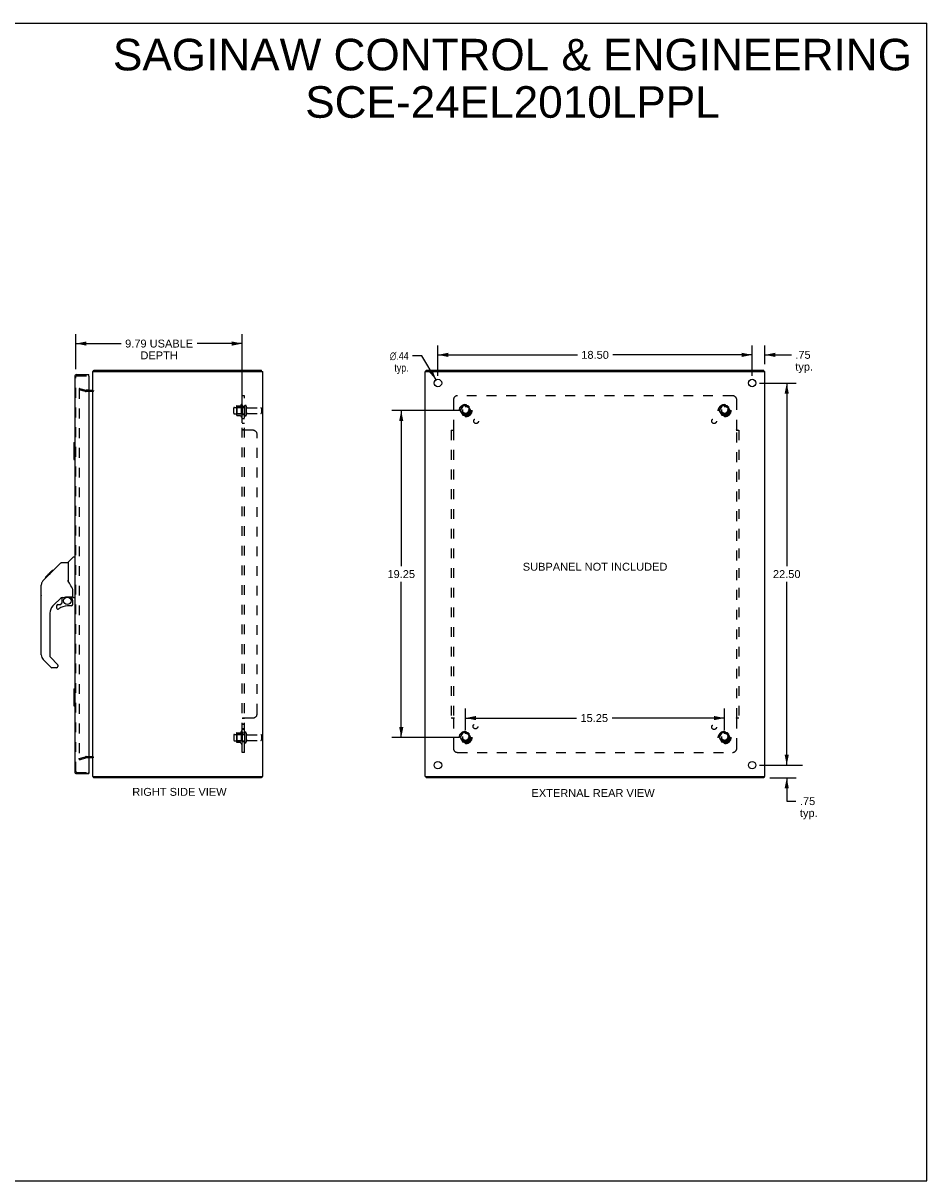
# Model space of a CAD drawing. Header units: inches. Extents: x 0 to 105, y 0 to 68.
# Tile 6 of 6: x 52 to 105, y 0 to 68. Entities that reach past the tile are written whole.
import ezdxf

# ---------------------------------------------------------------- set-up
doc = ezdxf.new("R2010")
doc.units = ezdxf.units.IN
doc.header["$LTSCALE"] = 5.794366
doc.header["$MEASUREMENT"] = 0
doc.linetypes.add('HIDDEN', pattern=[0.2, 0.1, -0.1])
doc.layers.get('0').update_dxf_attribs({"linetype": 'CONTINUOUS'})
for name, color, linetype in [('DEFAULT_2', 8, 'HIDDEN'), ('DIMENSIONS', 7, 'CONTINUOUS'), ('DOOR_ASSEMBLY', 7, 'CONTINUOUS'), ('SUBPANEL', 7, 'CONTINUOUS')]:
    doc.layers.add(name, color=color, linetype=linetype)
doc.styles.get("Standard").update_dxf_attribs({"font": 'arial.ttf'})
doc.styles.add('TEXTSTYLE_1', font='gdt', dxfattribs={"width": 0.8})
doc.dimstyles.new('DIMSTYLE_1', dxfattribs={"dimtxt": 0.464789, "dimasz": 0.619718, "dimexe": 0.09, "dimexo": 0.07, "dimgap": 0.0375, "dimtad": 0, "dimtih": 1, "dimtoh": 1, "dimzin": 4, "dimdsep": 46, "dimtxsty": 'Standard', "dimblk": '_FILLED', "dimblk1": '_FILLED', "dimblk2": '_FILLED', "dimcen": 0.09, "dimadec": 3, "dimazin": 1, "dimtfac": 1, "dimtdec": 3, "dimtofl": 0, "dimtmove": 0, "dimatfit": 3, "dimldrblk": '_FILLED', "dimfxl": 0, "dimtolj": 1, "dimtzin": 4, "dimarcsym": 0})
doc.dimstyles.new('DIMSTYLE_2', dxfattribs={"dimtxt": 0.464789, "dimasz": 0.619718, "dimexe": 0.09, "dimexo": 0.07, "dimgap": 0.09, "dimtad": 0, "dimtih": 1, "dimtoh": 1, "dimzin": 4, "dimdsep": 46, "dimtxsty": 'Standard', "dimblk": '_FILLED', "dimblk1": '_FILLED', "dimblk2": '_FILLED', "dimcen": 0.09, "dimadec": 3, "dimazin": 1, "dimtfac": 1, "dimtdec": 3, "dimtofl": 0, "dimtmove": 0, "dimatfit": 1, "dimldrblk": '_FILLED', "dimfxl": 0, "dimtolj": 1, "dimtzin": 4, "dimarcsym": 0})

# ---------------------------------------------------------------- blocks, each defined once
blk = doc.blocks.new('_FILLED')
at = {"color": 0, "linetype": 'ByBlock'}
blk.add_solid([(0, 0), (-1, 0.2), (-1, -0.2)], dxfattribs=at)
blk = doc.blocks.new('*D6')
at = {"layer": 'DIMENSIONS', "color": 2, "linetype": 'Continuous'}
for p, q in [((55.263, 47.794), (55.263, 49.861)), ((65.056, 44.63), (65.056, 49.861)), ((55.263, 49.303), (57.927, 49.303)), ((65.056, 49.303), (62.392, 49.303))]:
    blk.add_line(p, q, dxfattribs=at)
at = {"layer": 'DIMENSIONS', "color": 2, "linetype": 'Continuous', "xscale": 0.6197183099, "yscale": 0.6197183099, "zscale": 0.6197183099, "rotation": 180}
blk.add_blockref('_FILLED', (55.263, 49.303), dxfattribs=at)
at = {"layer": 'DIMENSIONS', "color": 2, "linetype": 'Continuous', "xscale": 0.6197183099, "yscale": 0.6197183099, "zscale": 0.6197183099}
blk.add_blockref('_FILLED', (65.056, 49.303), dxfattribs=at)
at = {"layer": 'DIMENSIONS', "color": 2, "linetype": 'Continuous', "insert": (60.159, 49.535), "char_height": 0.46479, "width": 3.99995, "attachment_point": 2, "line_spacing_factor": 0.9}
blk.add_mtext('9.79 USABLE\\PDEPTH', dxfattribs=at)
blk = doc.blocks.new('*D7')
at = {"layer": 'DIMENSIONS', "color": 2, "linetype": 'Continuous'}
for p, q in [((76.572, 47.411), (76.572, 49.195)), ((95.072, 47.411), (95.072, 49.195)), ((76.572, 48.637), (84.778, 48.637)), ((95.072, 48.637), (86.867, 48.637))]:
    blk.add_line(p, q, dxfattribs=at)
at = {"layer": 'DIMENSIONS', "color": 2, "linetype": 'Continuous', "xscale": 0.6197183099, "yscale": 0.6197183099, "zscale": 0.6197183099, "rotation": 180}
blk.add_blockref('_FILLED', (76.572, 48.637), dxfattribs=at)
at = {"layer": 'DIMENSIONS', "color": 2, "linetype": 'Continuous', "xscale": 0.6197183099, "yscale": 0.6197183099, "zscale": 0.6197183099}
blk.add_blockref('_FILLED', (95.072, 48.637), dxfattribs=at)
at = {"layer": 'DIMENSIONS', "color": 2, "linetype": 'Continuous', "insert": (85.822, 48.87), "char_height": 0.4648, "width": 1.62417, "attachment_point": 2, "line_spacing_factor": 0.9}
blk.add_mtext('18.50', dxfattribs=at)
blk = doc.blocks.new('*D8')
at = {"layer": 'DIMENSIONS', "color": 2, "linetype": 'Continuous'}
for p, q in [((95.506, 46.978), (97.662, 46.978)), ((97.104, 46.978), (97.104, 36.192)), ((97.104, 24.478), (97.104, 35.263)), ((95.506, 24.478), (97.662, 24.478))]:
    blk.add_line(p, q, dxfattribs=at)
at = {"layer": 'DIMENSIONS', "color": 2, "linetype": 'Continuous', "xscale": 0.6197183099, "yscale": 0.6197183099, "zscale": 0.6197183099}
for p, rotation in [((97.104, 46.978), 90), ((97.104, 24.478), 270)]:
    blk.add_blockref('_FILLED', p, dxfattribs=dict(at, rotation=rotation))
at = {"layer": 'DIMENSIONS', "color": 2, "linetype": 'Continuous', "insert": (97.104, 35.96), "char_height": 0.4648, "width": 1.62417, "attachment_point": 2, "line_spacing_factor": 0.9}
blk.add_mtext('22.50', dxfattribs=at)
blk = doc.blocks.new('*D9')
at = {"layer": 'DIMENSIONS', "color": 2, "linetype": 'Continuous'}
for p, q in [((75.62, 48.577), (75.078, 48.577)), ((76.46, 47.165), (75.62, 48.577))]:
    blk.add_line(p, q, dxfattribs=at)
at = {"layer": 'DIMENSIONS', "color": 2, "linetype": 'Continuous', "xscale": 0.6197183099, "yscale": 0.6197183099, "zscale": 0.6197183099, "rotation": 300.7566324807}
blk.add_blockref('_FILLED', (76.46, 47.165), dxfattribs=at)
at = {"layer": 'DIMENSIONS', "color": 2, "linetype": 'Continuous', "insert": (74.846, 48.809), "char_height": 0.46479, "width": 1.52165, "attachment_point": 3, "line_spacing_factor": 0.9, "style": 'TEXTSTYLE_1'}
blk.add_mtext('{\\fgdt;n}\\fArial;.44\\Ptyp.', dxfattribs=at)
blk = doc.blocks.new('*D10')
at = {"layer": 'DIMENSIONS', "color": 2, "linetype": 'Continuous'}
for p, q in [((97.104, 24.478), (97.104, 25.717)), ((96.546, 24.478), (98.04, 24.478)), ((96.113, 23.728), (97.662, 23.728)), ((97.104, 23.728), (97.104, 22.358)), ((97.104, 22.358), (97.646, 22.358))]:
    blk.add_line(p, q, dxfattribs=at)
at = {"layer": 'DIMENSIONS', "color": 2, "linetype": 'Continuous', "xscale": 0.6197183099, "yscale": 0.6197183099, "zscale": 0.6197183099}
for p, rotation in [((97.104, 24.478), 270), ((97.104, 23.728), 90)]:
    blk.add_blockref('_FILLED', p, dxfattribs=dict(at, rotation=rotation))
at = {"layer": 'DIMENSIONS', "color": 2, "linetype": 'Continuous', "insert": (97.879, 22.591), "char_height": 0.4648, "width": 1.04534, "attachment_point": 1, "line_spacing_factor": 0.9}
blk.add_mtext('.75\\Ptyp.', dxfattribs=at)
blk = doc.blocks.new('*D11')
at = {"layer": 'DIMENSIONS', "color": 2, "linetype": 'Continuous'}
for p, q in [((95.072, 47.411), (95.072, 49.195)), ((95.822, 48.086), (95.822, 49.195)), ((95.072, 48.637), (93.833, 48.637)), ((95.822, 48.637), (97.376, 48.637))]:
    blk.add_line(p, q, dxfattribs=at)
at = {"layer": 'DIMENSIONS', "color": 2, "linetype": 'Continuous', "xscale": 0.6197183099, "yscale": 0.6197183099, "zscale": 0.6197183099}
blk.add_blockref('_FILLED', (95.072, 48.637), dxfattribs=at)
at = {"layer": 'DIMENSIONS', "color": 2, "linetype": 'Continuous', "xscale": 0.6197183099, "yscale": 0.6197183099, "zscale": 0.6197183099, "rotation": 180}
blk.add_blockref('_FILLED', (95.822, 48.637), dxfattribs=at)
at = {"layer": 'DIMENSIONS', "color": 2, "linetype": 'Continuous', "insert": (97.608, 48.87), "char_height": 0.4648, "width": 1.04534, "attachment_point": 1, "line_spacing_factor": 0.9}
blk.add_mtext('.75\\Ptyp.', dxfattribs=at)
blk = doc.blocks.new('*D12')
at = {"layer": 'DIMENSIONS', "color": 2, "linetype": 'Continuous'}
for p, q in [((77.763, 45.353), (73.854, 45.353)), ((74.412, 45.353), (74.412, 36.192)), ((74.412, 26.103), (74.412, 35.263)), ((77.763, 26.103), (73.854, 26.103))]:
    blk.add_line(p, q, dxfattribs=at)
at = {"layer": 'DIMENSIONS', "color": 2, "linetype": 'Continuous', "xscale": 0.6197183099, "yscale": 0.6197183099, "zscale": 0.6197183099}
for p, rotation in [((74.412, 45.353), 90), ((74.412, 26.103), 270)]:
    blk.add_blockref('_FILLED', p, dxfattribs=dict(at, rotation=rotation))
at = {"layer": 'DIMENSIONS', "color": 2, "linetype": 'Continuous', "insert": (74.412, 35.96), "char_height": 0.4648, "width": 1.62417, "attachment_point": 2, "line_spacing_factor": 0.9}
blk.add_mtext('19.25', dxfattribs=at)
blk = doc.blocks.new('*D13')
at = {"layer": 'DIMENSIONS', "color": 2, "linetype": 'Continuous'}
for p, q in [((78.197, 26.536), (78.197, 27.807)), ((93.447, 26.536), (93.447, 27.807)), ((78.197, 27.25), (84.73, 27.25)), ((93.447, 27.25), (86.819, 27.25))]:
    blk.add_line(p, q, dxfattribs=at)
at = {"layer": 'DIMENSIONS', "color": 2, "linetype": 'Continuous', "xscale": 0.6197183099, "yscale": 0.6197183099, "zscale": 0.6197183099, "rotation": 180}
blk.add_blockref('_FILLED', (78.197, 27.25), dxfattribs=at)
at = {"layer": 'DIMENSIONS', "color": 2, "linetype": 'Continuous', "xscale": 0.6197183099, "yscale": 0.6197183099, "zscale": 0.6197183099}
blk.add_blockref('_FILLED', (93.447, 27.25), dxfattribs=at)
at = {"layer": 'DIMENSIONS', "color": 2, "linetype": 'Continuous', "insert": (85.774, 27.482), "char_height": 0.4648, "width": 1.62417, "attachment_point": 2, "line_spacing_factor": 0.9}
blk.add_mtext('15.25', dxfattribs=at)

msp = doc.modelspace()

# ---------------------------------------------------------------- linework, layer by layer
at = {"color": 7, "linetype": 'Continuous'}
for p, q in [((0, 68.169), (105.352, 68.169)), ((105.352, 0), (105.352, 68.169)), ((56.319, 47.653), (56.319, 47.728)), ((66.193, 47.653), (66.193, 47.728)), ((75.885, 47.653), (75.885, 47.728)), ((95.759, 47.653), (95.759, 47.728)), ((66.193, 23.803), (66.193, 23.728)), ((75.885, 23.803), (75.885, 23.728)), ((95.759, 23.803), (95.759, 23.728)), ((0, 0), (105.352, 0))]:
    msp.add_line(p, q, dxfattribs=at)
at = {"color": 3, "linetype": 'Continuous'}
for p, q in [((56.319, 47.728), (66.193, 47.728)), ((75.885, 47.728), (95.759, 47.728)), ((56.256, 23.803), (56.256, 47.653)), ((56.256, 47.653), (66.256, 47.653)), ((66.256, 23.803), (66.256, 47.653)), ((75.822, 23.803), (75.822, 47.653)), ((75.822, 47.653), (95.822, 47.653)), ((95.822, 23.803), (95.822, 47.653)), ((56.013, 46.553), (56.214, 46.553)), ((56.214, 24.903), (56.013, 24.903)), ((56.256, 23.803), (66.256, 23.803)), ((66.193, 23.728), (56.319, 23.728)), ((75.822, 23.803), (95.822, 23.803)), ((95.759, 23.728), (75.885, 23.728))]:
    msp.add_line(p, q, dxfattribs=at)
for points in [[(56.303, 47.709), (56.305, 47.714), (56.306, 47.716), (56.307, 47.718), (56.308, 47.719), (56.309, 47.721), (56.31, 47.723), (56.312, 47.724), (56.313, 47.725), (56.314, 47.726), (56.315, 47.727), (56.316, 47.727), (56.317, 47.727), (56.318, 47.727), (56.319, 47.728)], [(56.294, 47.697), (56.295, 47.698), (56.296, 47.7), (56.298, 47.701), (56.299, 47.703), (56.3, 47.705), (56.301, 47.707), (56.303, 47.709)], [(56.294, 23.758), (56.295, 23.757), (56.296, 23.755), (56.298, 23.754), (56.299, 23.752), (56.3, 23.75), (56.301, 23.748), (56.303, 23.746), (56.305, 23.741)], [(56.305, 23.741), (56.306, 23.739), (56.307, 23.737), (56.308, 23.736), (56.309, 23.734), (56.31, 23.733), (56.312, 23.731), (56.313, 23.73), (56.314, 23.729), (56.315, 23.728), (56.316, 23.728), (56.317, 23.728), (56.318, 23.728), (56.319, 23.728)]]:
    msp.add_lwpolyline(points, dxfattribs=at)
for centre in [(76.572, 46.978), (95.072, 46.978), (76.572, 24.478), (95.072, 24.478)]:
    msp.add_circle(centre, 0.219, dxfattribs=at)
for centre, radius, start, end in [((56.373, 47.611), 0.117, 132.55692, 158.95976), ((56.214, 46.595), 0.042, 270, 360), ((56.214, 24.861), 0.042, 0, 90), ((56.373, 23.845), 0.117, 201.04024, 227.44308)]:
    msp.add_arc(centre, radius, start, end, dxfattribs=at)
at = {"layer": 'DEFAULT_2', "color": 8, "linetype": 'HIDDEN'}
for p, q in [((55.463, 46.657), (55.443, 46.584)), ((55.443, 46.632), (55.443, 46.63)), ((55.443, 46.63), (55.443, 24.825)), ((55.829, 46.481), (55.443, 46.584)), ((55.463, 46.65), (55.462, 46.65)), ((55.463, 46.657), (55.849, 46.553)), ((56.013, 46.553), (55.855, 46.553)), ((56.214, 46.478), (55.855, 46.478)), ((64.986, 45.708), (64.986, 44.997)), ((65.056, 45.687), (65.056, 45.018)), ((64.556, 45.195), (64.556, 45.51)), ((64.586, 45.54), (65.181, 45.54)), ((64.586, 45.165), (65.181, 45.165)), ((64.72, 45.608), (64.72, 45.097)), ((64.74, 45.536), (64.72, 45.556)), ((64.74, 45.169), (64.72, 45.149)), ((64.73, 45.63), (64.958, 45.63)), ((64.73, 45.075), (64.958, 45.075)), ((64.74, 45.536), (64.74, 45.169)), ((65.036, 45.536), (64.74, 45.536)), ((65.036, 45.169), (64.74, 45.169)), ((65.036, 45.536), (65.056, 45.556)), ((65.036, 45.536), (65.036, 45.169)), ((65.036, 45.169), (65.056, 45.149)), ((65.181, 45.61), (65.181, 45.095)), ((65.291, 45.61), (65.291, 45.095)), ((65.353, 45.518), (66.151, 45.518)), ((65.353, 45.188), (66.151, 45.188)), ((66.181, 45.488), (66.181, 45.218)), ((78.034, 45.625), (77.88, 45.358)), ((77.88, 45.348), (78.034, 45.08)), ((78.351, 45.63), (78.043, 45.63)), ((78.351, 45.075), (78.043, 45.075)), ((78.515, 45.358), (78.36, 45.625)), ((78.36, 45.08), (78.515, 45.348)), ((93.284, 45.625), (93.13, 45.358)), ((93.13, 45.348), (93.284, 45.08)), ((93.601, 45.63), (93.293, 45.63)), ((93.601, 45.075), (93.293, 45.075)), ((93.765, 45.358), (93.61, 45.625)), ((93.61, 45.08), (93.765, 45.348)), ((64.556, 26.26), (64.556, 25.945)), ((64.586, 26.29), (65.181, 26.29)), ((64.586, 25.915), (65.181, 25.915)), ((64.72, 26.358), (64.72, 25.847)), ((64.74, 26.286), (64.72, 26.306)), ((64.74, 25.919), (64.72, 25.899)), ((64.73, 26.38), (64.958, 26.38)), ((65.036, 26.286), (64.74, 26.286)), ((64.74, 26.286), (64.74, 25.919)), ((65.036, 25.919), (64.74, 25.919)), ((64.986, 26.458), (64.986, 25.747)), ((65.036, 26.286), (65.056, 26.306)), ((65.036, 26.286), (65.036, 25.919)), ((65.036, 25.919), (65.056, 25.899)), ((65.056, 26.437), (65.056, 25.768)), ((65.181, 26.36), (65.181, 25.845)), ((65.291, 26.36), (65.291, 25.845)), ((65.353, 26.268), (66.151, 26.268)), ((65.353, 25.938), (66.151, 25.938)), ((66.181, 26.238), (66.181, 25.968)), ((78.034, 26.375), (77.88, 26.108)), ((77.88, 26.098), (78.034, 25.83)), ((78.351, 26.38), (78.043, 26.38)), ((78.515, 26.108), (78.36, 26.375)), ((78.36, 25.83), (78.515, 26.098)), ((93.284, 26.375), (93.13, 26.108)), ((93.13, 26.098), (93.284, 25.83)), ((93.601, 26.38), (93.293, 26.38)), ((93.765, 26.108), (93.61, 26.375)), ((93.61, 25.83), (93.765, 26.098)), ((64.73, 25.825), (64.958, 25.825)), ((78.351, 25.825), (78.043, 25.825)), ((93.601, 25.825), (93.293, 25.825)), ((55.443, 24.871), (55.829, 24.974)), ((55.463, 24.798), (55.443, 24.871)), ((55.463, 24.798), (55.849, 24.902)), ((55.855, 24.978), (56.214, 24.978)), ((56.013, 24.903), (55.855, 24.903))]:
    msp.add_line(p, q, dxfattribs=at)
for points in [[(55.462, 46.65), (55.46, 46.65), (55.459, 46.649), (55.457, 46.649), (55.455, 46.648), (55.454, 46.648), (55.452, 46.647), (55.451, 46.646), (55.449, 46.644), (55.448, 46.643), (55.447, 46.642), (55.446, 46.64), (55.445, 46.639), (55.444, 46.637), (55.444, 46.635), (55.444, 46.633), (55.443, 46.632)], [(55.467, 46.649), (55.466, 46.65), (55.464, 46.65), (55.463, 46.65)], [(55.443, 24.825), (55.443, 24.823), (55.444, 24.822), (55.444, 24.82), (55.444, 24.818), (55.445, 24.816), (55.446, 24.815)], [(55.463, 24.805), (55.462, 24.805), (55.46, 24.805), (55.459, 24.806), (55.457, 24.806), (55.455, 24.807), (55.454, 24.807), (55.452, 24.808), (55.451, 24.809), (55.449, 24.811), (55.448, 24.812), (55.447, 24.813), (55.446, 24.815)], [(55.467, 24.806), (55.466, 24.805), (55.464, 24.805), (55.463, 24.805)]]:
    msp.add_lwpolyline(points, dxfattribs=at)
for centre, radius in [((78.197, 45.353), 0.372), ((78.197, 45.353), 0.356), ((93.447, 45.353), 0.372), ((93.447, 45.353), 0.356), ((78.197, 45.353), 0.312), ((78.197, 45.353), 0.204), ((78.197, 45.353), 0.188), ((78.197, 45.353), 0.183), ((78.197, 45.353), 0.165), ((93.447, 45.353), 0.312), ((93.447, 45.353), 0.204), ((93.447, 45.353), 0.188), ((93.447, 45.353), 0.183), ((93.447, 45.353), 0.165), ((78.197, 26.103), 0.372), ((78.197, 26.103), 0.356), ((78.197, 26.103), 0.312), ((78.197, 26.103), 0.204), ((78.197, 26.103), 0.188), ((78.197, 26.103), 0.183), ((78.197, 26.103), 0.165), ((93.447, 26.103), 0.372), ((93.447, 26.103), 0.356), ((93.447, 26.103), 0.312), ((93.447, 26.103), 0.204), ((93.447, 26.103), 0.188), ((93.447, 26.103), 0.183), ((93.447, 26.103), 0.165)]:
    msp.add_circle(centre, radius, dxfattribs=at)
for centre, radius, start, end in [((55.855, 46.578), 0.1, 255, 270), ((55.855, 46.578), 0.025, 255, 270), ((56.214, 46.595), 0.117, 270, 326.90018), ((65.586, 45.353), 0.698, 149.33687, 156.03207), ((65.017, 45.687), 0.0384, 0, 145.55034), ((64.586, 45.51), 0.03, 90, 180), ((64.586, 45.195), 0.03, 180, 270), ((64.73, 45.62), 0.01, 90, 174.80617), ((64.861, 45.608), 0.141, 174.79195, 180), ((64.861, 45.097), 0.141, 180, 185.20805), ((64.73, 45.085), 0.01, 185.19383, 270), ((64.939, 45.64), 0.01, 270, 336.03207), ((64.939, 45.065), 0.01, 23.96793, 90), ((65.586, 45.353), 0.698, 203.96793, 210.66313), ((65.017, 45.018), 0.0384, 214.44966, 360), ((65.236, 45.61), 0.055, 0, 180), ((65.236, 45.095), 0.055, 180, 360), ((65.353, 45.58), 0.0625, 180, 270), ((65.353, 45.125), 0.0625, 90, 180), ((66.151, 45.488), 0.03, 0, 90), ((66.151, 45.218), 0.03, 270, 360), ((77.888, 45.353), 0.01, 150.01268, 209.98829), ((78.043, 45.62), 0.01, 90.01235, 149.98915), ((78.043, 45.085), 0.01, 210.01204, 269.98872), ((78.351, 45.62), 0.01, 30.01204, 89.98872), ((78.351, 45.085), 0.01, 270.01235, 329.98915), ((78.506, 45.353), 0.01, 330.01268, 29.98829), ((93.138, 45.353), 0.01, 150.01268, 209.98829), ((93.293, 45.62), 0.01, 90.01235, 149.98915), ((93.293, 45.085), 0.01, 210.01204, 269.98872), ((93.601, 45.62), 0.01, 30.01204, 89.98872), ((93.601, 45.085), 0.01, 270.01235, 329.98915), ((93.756, 45.353), 0.01, 330.01268, 29.98829), ((64.586, 26.26), 0.03, 90, 180), ((64.586, 25.945), 0.03, 180, 270), ((64.73, 26.37), 0.01, 90, 174.80617), ((64.861, 26.358), 0.141, 174.79195, 180), ((64.939, 26.39), 0.01, 270, 336.03207), ((65.586, 26.103), 0.698, 149.33687, 156.03207), ((65.017, 26.437), 0.0384, 0, 145.55034), ((65.236, 26.36), 0.055, 0, 180), ((65.353, 26.33), 0.0625, 180, 270), ((65.353, 25.875), 0.0625, 90, 180), ((66.151, 26.238), 0.03, 0, 90), ((66.151, 25.968), 0.03, 270, 360), ((77.888, 26.103), 0.01, 150.01268, 209.98829), ((78.043, 26.37), 0.01, 90.01235, 149.98915), ((78.351, 26.37), 0.01, 30.01204, 89.98872), ((78.506, 26.103), 0.01, 330.01268, 29.98829), ((93.138, 26.103), 0.01, 150.01268, 209.98829), ((93.293, 26.37), 0.01, 90.01235, 149.98915), ((93.601, 26.37), 0.01, 30.01204, 89.98872), ((93.756, 26.103), 0.01, 330.01268, 29.98829), ((64.861, 25.847), 0.141, 180, 185.20805), ((64.73, 25.835), 0.01, 185.19383, 270), ((64.939, 25.815), 0.01, 23.96793, 90), ((65.586, 26.103), 0.698, 203.96793, 210.66313), ((65.017, 25.768), 0.0384, 214.44966, 360), ((65.236, 25.845), 0.055, 180, 360), ((78.043, 25.835), 0.01, 210.01204, 269.98872), ((78.351, 25.835), 0.01, 270.01235, 329.98915), ((93.293, 25.835), 0.01, 210.01204, 269.98872), ((93.601, 25.835), 0.01, 270.01235, 329.98915), ((55.855, 24.878), 0.1, 90, 105), ((55.855, 24.878), 0.025, 90, 105), ((56.214, 24.861), 0.117, 33.09982, 90)]:
    msp.add_arc(centre, radius, start, end, dxfattribs=at)
at = {"layer": 'DOOR_ASSEMBLY', "color": 3, "linetype": 'Continuous'}
for p, q in [((55.188, 47.361), (55.188, 24.095)), ((55.305, 47.478), (56.013, 47.478)), ((56.013, 47.388), (56.013, 24.068)), ((55.305, 23.978), (56.013, 23.978))]:
    msp.add_line(p, q, dxfattribs=at)
at = {"layer": 'DOOR_ASSEMBLY', "color": 8, "linetype": 'HIDDEN'}
for p, q in [((55.263, 24.095), (55.263, 47.361)), ((55.305, 47.403), (55.998, 47.403)), ((55.305, 24.053), (55.998, 24.053))]:
    msp.add_line(p, q, dxfattribs=at)
at = {"layer": 'DOOR_ASSEMBLY', "color": 7, "linetype": 'Continuous'}
for p, q in [((56.013, 47.403), (55.998, 47.403)), ((56.013, 47.403), (56.013, 47.478)), ((55.128, 43.463), (55.128, 42.493)), ((55.143, 43.478), (55.188, 43.478)), ((55.174, 43.378), (55.174, 42.578)), ((55.143, 42.478), (55.188, 42.478)), ((53.612, 35.628), (54.377, 36.393)), ((54.433, 36.416), (54.794, 36.416)), ((54.794, 36.416), (54.794, 35.312)), ((54.8, 36.422), (55.098, 36.72)), ((55.188, 36.731), (55.125, 36.731)), ((53.334, 35.35), (53.613, 35.628)), ((53.44, 35.523), (53.854, 35.937)), ((53.44, 35.523), (53.507, 35.523)), ((53.444, 35.526), (53.51, 35.526)), ((53.511, 35.527), (53.445, 35.527)), ((53.593, 35.609), (53.526, 35.609)), ((53.679, 35.695), (53.612, 35.695)), ((53.626, 35.642), (53.613, 35.628)), ((53.633, 35.649), (53.626, 35.642)), ((53.653, 35.668), (53.633, 35.649)), ((53.761, 35.777), (53.694, 35.777)), ((53.837, 35.854), (53.771, 35.854)), ((53.854, 35.937), (53.856, 35.939)), ((53.921, 35.937), (53.854, 35.937)), ((53.855, 35.937), (53.921, 35.937)), ((53.856, 35.939), (53.923, 35.939)), ((53.208, 34.49), (53.208, 35.076)), ((53.219, 30.969), (53.219, 35.072)), ((53.334, 35.35), (53.314, 35.328)), ((54.813, 35.321), (54.794, 35.374)), ((55.07, 34.389), (55.07, 34.796)), ((54.406, 34.355), (53.904, 33.853)), ((54.44, 34.345), (54.44, 34.018)), ((54.482, 34.35), (54.57, 34.35)), ((54.57, 34.35), (54.571, 34.35)), ((54.755, 34.391), (55.05, 34.391)), ((54.932, 34.391), (55.012, 34.311)), ((55.002, 34.302), (54.998, 34.297)), ((55.006, 34.306), (55.002, 34.302)), ((55.05, 34.172), (55.07, 34.172)), ((55.07, 33.934), (55.07, 34.172)), ((55.109, 34.35), (55.188, 34.35)), ((53.731, 33.436), (53.731, 30.884)), ((54.125, 33.856), (54.125, 33.736)), ((54.204, 33.934), (54.356, 33.934)), ((54.365, 33.938), (54.436, 34.01)), ((54.991, 33.856), (54.755, 33.856)), ((53.787, 30.239), (53.335, 30.691)), ((53.754, 30.828), (54.19, 30.393)), ((54.125, 30.216), (53.842, 30.216)), ((54.204, 30.359), (54.204, 30.294)), ((55.128, 28.963), (55.128, 27.993)), ((55.143, 28.978), (55.188, 28.978)), ((55.174, 28.878), (55.174, 28.078)), ((55.143, 27.978), (55.188, 27.978)), ((55.998, 24.053), (56.013, 24.053)), ((56.013, 24.053), (56.013, 23.978))]:
    msp.add_line(p, q, dxfattribs=at)
for points in [[(55.173, 43.414), (55.173, 43.408), (55.174, 43.402), (55.174, 43.396), (55.174, 43.39), (55.174, 43.384), (55.174, 43.378)], [(55.174, 42.578), (55.174, 42.571), (55.174, 42.565), (55.174, 42.559), (55.174, 42.553), (55.173, 42.547), (55.173, 42.541)], [(54.377, 36.393), (54.385, 36.4), (54.394, 36.406), (54.403, 36.41), (54.413, 36.414), (54.423, 36.416), (54.433, 36.416)], [(53.739, 35.755), (53.717, 35.733), (53.695, 35.711), (53.674, 35.69), (53.653, 35.668)], [(53.334, 35.349), (53.314, 35.328), (53.289, 35.296), (53.267, 35.26), (53.25, 35.223), (53.236, 35.184), (53.226, 35.144), (53.221, 35.103), (53.219, 35.072)], [(55.016, 34.966), (54.966, 35.04), (54.917, 35.117), (54.876, 35.188), (54.842, 35.255), (54.813, 35.321)], [(55.07, 34.796), (55.069, 34.819), (55.064, 34.853), (55.055, 34.888), (55.043, 34.92), (55.028, 34.949), (55.016, 34.966)], [(54.571, 34.35), (54.579, 34.35), (54.587, 34.352), (54.597, 34.356), (54.609, 34.36), (54.622, 34.364), (54.637, 34.37), (54.654, 34.375), (54.671, 34.38), (54.689, 34.384), (54.709, 34.387), (54.728, 34.39), (54.746, 34.391), (54.755, 34.391)], [(55.05, 34.172), (55.049, 34.186), (55.048, 34.2), (55.045, 34.213), (55.041, 34.227), (55.036, 34.24), (55.03, 34.252), (55.024, 34.265), (55.016, 34.276), (55.007, 34.287), (54.998, 34.297)], [(55.012, 34.311), (55.012, 34.311), (55.011, 34.31), (55.01, 34.31), (55.009, 34.309), (55.006, 34.306)], [(55.173, 28.914), (55.173, 28.908), (55.174, 28.902), (55.174, 28.896), (55.174, 28.89), (55.174, 28.884), (55.174, 28.878)], [(55.174, 28.078), (55.174, 28.071), (55.174, 28.065), (55.174, 28.059), (55.174, 28.053), (55.173, 28.047), (55.173, 28.041)]]:
    msp.add_lwpolyline(points, dxfattribs=at)
msp.add_circle((54.755, 34.151), 0.217, dxfattribs=at)
at = {"layer": 'DOOR_ASSEMBLY', "color": 3, "linetype": 'Continuous'}
for centre, radius, start, end in [((55.305, 47.361), 0.117, 90, 180), ((55.998, 47.388), 0.015, 0, 90), ((55.305, 24.095), 0.117, 180, 270), ((55.998, 24.068), 0.015, 270, 360)]:
    msp.add_arc(centre, radius, start, end, dxfattribs=at)
at = {"layer": 'DOOR_ASSEMBLY', "color": 8, "linetype": 'HIDDEN'}
for centre, start, end in [((55.305, 47.361), 90, 180), ((55.305, 24.095), 180, 270)]:
    msp.add_arc(centre, 0.042, start, end, dxfattribs=at)
at = {"layer": 'DOOR_ASSEMBLY', "color": 7, "linetype": 'Continuous'}
for centre, radius, start, end in [((55.143, 43.463), 0.015, 90, 180), ((55.173, 43.463), 0.015, 0, 90), ((55.143, 42.493), 0.015, 180, 270), ((55.173, 42.493), 0.015, 270, 360), ((54.814, 36.408), 0.0197, 135, 172.5), ((55.125, 36.692), 0.0394, 90, 135), ((53.227, 35.076), 0.0197, 110.85688, 180), ((53.652, 35.056), 0.433, 137.27268, 137.76144), ((53.227, 34.49), 0.0197, 180, 246.39296), ((54.482, 34.153), 0.197, 90, 135), ((54.873, 34.172), 0.197, 0, 45), ((55.05, 34.411), 0.0197, 270, 360), ((55.109, 34.389), 0.0394, 180, 270), ((54.322, 33.436), 0.591, 135, 180), ((54.204, 33.856), 0.0787, 90, 180), ((54.204, 33.736), 0.0787, 180, 309.5212), ((54.755, 33.068), 0.787, 90, 129.5212), ((54.356, 33.946), 0.0118, 270, 315), ((54.428, 34.018), 0.0118, 315, 360), ((54.991, 33.934), 0.0787, 270, 360), ((53.613, 30.969), 0.394, 180, 225), ((53.81, 30.884), 0.0787, 180, 225), ((53.842, 30.294), 0.0787, 225, 270), ((54.125, 30.294), 0.0787, 270, 360), ((54.156, 30.359), 0.0472, 0, 45), ((55.143, 28.963), 0.015, 90, 180), ((55.173, 28.963), 0.015, 0, 90), ((55.143, 27.993), 0.015, 180, 270), ((55.173, 27.993), 0.015, 270, 360)]:
    msp.add_arc(centre, radius, start, end, dxfattribs=at)
at = {"layer": 'SUBPANEL', "color": 8, "linetype": 'HIDDEN'}
for p, q in [((65.056, 25.228), (65.056, 46.228)), ((65.181, 46.228), (65.056, 46.228)), ((65.181, 25.228), (65.181, 46.228)), ((77.478, 45.978), (77.478, 44.232)), ((93.916, 46.228), (77.728, 46.228)), ((94.166, 44.232), (94.166, 45.978)), ((65.181, 45.603), (65.056, 45.603)), ((65.181, 45.103), (65.056, 45.103)), ((65.181, 44.874), (65.056, 44.874)), ((65.181, 44.593), (65.056, 44.593)), ((65.181, 44.232), (65.056, 44.232)), ((65.681, 44.196), (65.11, 44.196)), ((65.194, 44.217), (65.191, 44.219)), ((65.196, 44.216), (65.194, 44.217)), ((65.197, 44.215), (65.196, 44.216)), ((65.931, 27.509), (65.931, 43.946)), ((77.353, 44.196), (77.353, 27.259)), ((77.353, 44.196), (77.519, 44.196)), ((77.476, 44.23), (77.478, 44.232)), ((77.478, 44.196), (77.478, 27.259)), ((94.125, 44.196), (94.291, 44.196)), ((94.166, 27.259), (94.166, 44.196)), ((94.291, 44.196), (94.291, 27.259)), ((65.056, 27.224), (65.056, 27.223)), ((65.181, 27.223), (65.056, 27.223)), ((65.181, 26.898), (65.056, 26.898)), ((65.181, 26.862), (65.056, 26.862)), ((65.181, 26.617), (65.056, 26.617)), ((65.07, 27.239), (65.067, 27.238)), ((65.072, 27.24), (65.07, 27.239)), ((65.075, 27.242), (65.072, 27.24)), ((65.102, 27.254), (65.099, 27.252)), ((65.106, 27.256), (65.104, 27.255)), ((65.11, 27.259), (65.681, 27.259)), ((65.181, 27.224), (65.181, 27.223)), ((65.184, 27.23), (65.183, 27.229)), ((65.194, 27.238), (65.191, 27.236)), ((65.203, 27.245), (65.201, 27.244)), ((65.206, 27.259), (65.207, 27.257)), ((77.353, 27.259), (77.519, 27.259)), ((77.478, 27.223), (77.478, 25.478)), ((77.497, 27.236), (77.491, 27.233)), ((94.125, 27.259), (94.291, 27.259)), ((94.168, 27.226), (94.166, 27.223)), ((94.166, 25.478), (94.166, 27.223)), ((65.181, 26.581), (65.056, 26.581)), ((65.181, 26.353), (65.056, 26.353)), ((65.181, 25.853), (65.056, 25.853)), ((65.181, 25.228), (65.056, 25.228)), ((77.728, 25.228), (93.916, 25.228))]:
    msp.add_line(p, q, dxfattribs=at)
for points in [[(65.065, 44.219), (65.062, 44.221), (65.061, 44.222), (65.059, 44.224), (65.058, 44.225), (65.057, 44.227), (65.056, 44.228), (65.056, 44.23), (65.056, 44.231), (65.056, 44.232)], [(65.067, 44.217), (65.065, 44.219), (65.062, 44.221)], [(65.075, 44.213), (65.072, 44.215), (65.07, 44.216), (65.067, 44.217)], [(65.084, 44.209), (65.081, 44.211), (65.078, 44.212), (65.075, 44.213)], [(65.106, 44.199), (65.104, 44.2), (65.102, 44.201), (65.099, 44.203), (65.097, 44.204), (65.094, 44.205), (65.09, 44.207), (65.084, 44.209)], [(65.102, 44.201), (65.099, 44.203), (65.097, 44.204), (65.094, 44.205)], [(65.11, 44.196), (65.108, 44.198), (65.106, 44.199)], [(65.188, 44.221), (65.186, 44.222), (65.185, 44.224), (65.184, 44.225), (65.183, 44.226), (65.182, 44.227), (65.181, 44.228), (65.181, 44.23), (65.181, 44.231), (65.181, 44.232)], [(65.191, 44.219), (65.189, 44.22), (65.188, 44.221), (65.186, 44.222), (65.185, 44.224), (65.184, 44.225)], [(65.203, 44.21), (65.201, 44.211), (65.2, 44.212), (65.199, 44.213), (65.197, 44.215)], [(65.206, 44.196), (65.207, 44.198), (65.207, 44.199), (65.207, 44.2), (65.207, 44.202), (65.207, 44.203), (65.206, 44.204), (65.206, 44.205), (65.205, 44.206), (65.205, 44.208), (65.204, 44.209), (65.203, 44.21), (65.201, 44.211), (65.2, 44.212), (65.199, 44.213)], [(65.206, 44.196), (65.207, 44.198), (65.207, 44.199), (65.207, 44.2)], [(77.44, 44.196), (77.441, 44.198), (77.443, 44.199), (77.445, 44.2), (77.447, 44.201), (77.448, 44.203), (77.45, 44.204), (77.451, 44.205), (77.453, 44.207), (77.454, 44.208), (77.456, 44.209), (77.457, 44.211), (77.458, 44.212), (77.46, 44.213), (77.465, 44.219)], [(77.465, 44.219), (77.467, 44.221), (77.468, 44.222), (77.47, 44.224), (77.472, 44.225), (77.473, 44.227), (77.475, 44.228), (77.476, 44.23)], [(77.493, 44.221), (77.491, 44.222), (77.489, 44.224), (77.487, 44.225), (77.486, 44.226), (77.484, 44.227), (77.482, 44.228), (77.481, 44.23), (77.48, 44.231), (77.478, 44.232)], [(77.519, 44.196), (77.519, 44.198), (77.518, 44.199), (77.517, 44.2), (77.517, 44.202), (77.516, 44.203), (77.515, 44.204), (77.514, 44.205), (77.513, 44.206), (77.512, 44.208), (77.511, 44.209), (77.51, 44.21), (77.508, 44.211), (77.507, 44.212), (77.506, 44.213), (77.504, 44.215), (77.502, 44.216), (77.501, 44.217), (77.499, 44.218), (77.497, 44.219), (77.493, 44.221)], [(94.125, 44.196), (94.125, 44.198), (94.126, 44.199), (94.127, 44.2), (94.127, 44.202), (94.128, 44.203), (94.129, 44.204), (94.13, 44.205), (94.131, 44.206), (94.132, 44.208), (94.133, 44.209), (94.134, 44.21), (94.136, 44.211), (94.137, 44.212), (94.138, 44.213), (94.14, 44.215), (94.142, 44.216), (94.143, 44.217), (94.145, 44.218), (94.147, 44.219)], [(94.147, 44.219), (94.151, 44.221), (94.153, 44.222), (94.155, 44.224), (94.157, 44.225), (94.158, 44.226), (94.16, 44.227), (94.162, 44.228), (94.163, 44.23), (94.165, 44.231), (94.166, 44.232)], [(94.177, 44.221), (94.176, 44.222), (94.174, 44.224), (94.172, 44.225), (94.171, 44.227), (94.169, 44.228), (94.168, 44.23), (94.166, 44.232)], [(94.184, 44.213), (94.18, 44.217), (94.177, 44.221)], [(94.204, 44.196), (94.203, 44.198), (94.201, 44.199), (94.199, 44.2), (94.198, 44.201), (94.196, 44.203), (94.194, 44.204), (94.193, 44.205), (94.191, 44.207), (94.19, 44.208), (94.189, 44.209), (94.187, 44.211), (94.186, 44.212), (94.184, 44.213)], [(65.067, 27.238), (65.065, 27.236), (65.062, 27.234), (65.061, 27.233), (65.059, 27.231), (65.058, 27.23), (65.057, 27.228), (65.056, 27.227), (65.056, 27.226), (65.056, 27.224), (65.056, 27.223)], [(65.09, 27.248), (65.084, 27.246), (65.081, 27.244), (65.078, 27.243), (65.075, 27.242)], [(65.097, 27.251), (65.094, 27.25), (65.09, 27.248)], [(65.104, 27.255), (65.102, 27.254), (65.099, 27.252), (65.097, 27.251), (65.094, 27.25)], [(65.11, 27.259), (65.108, 27.258), (65.106, 27.256)], [(65.191, 27.236), (65.189, 27.235), (65.188, 27.234), (65.186, 27.233), (65.185, 27.231), (65.184, 27.23), (65.183, 27.229), (65.182, 27.228), (65.181, 27.227), (65.181, 27.226), (65.181, 27.224), (65.181, 27.223)], [(65.188, 27.234), (65.186, 27.233), (65.185, 27.231)], [(65.206, 27.259), (65.207, 27.257), (65.207, 27.256), (65.207, 27.255), (65.207, 27.253), (65.207, 27.252), (65.206, 27.251), (65.206, 27.25), (65.205, 27.249), (65.205, 27.247), (65.204, 27.246), (65.203, 27.245), (65.201, 27.244), (65.2, 27.243), (65.199, 27.242), (65.197, 27.24), (65.196, 27.239), (65.194, 27.238)], [(65.207, 27.256), (65.207, 27.255), (65.207, 27.253)], [(77.44, 27.259), (77.441, 27.258), (77.443, 27.256), (77.445, 27.255), (77.447, 27.254), (77.448, 27.252), (77.45, 27.251), (77.451, 27.25), (77.453, 27.248), (77.454, 27.247), (77.456, 27.246), (77.457, 27.244), (77.458, 27.243), (77.46, 27.242)], [(77.46, 27.242), (77.464, 27.238), (77.467, 27.234)], [(77.467, 27.234), (77.468, 27.233), (77.47, 27.231), (77.472, 27.23), (77.473, 27.228), (77.475, 27.227), (77.476, 27.226), (77.478, 27.223)], [(77.491, 27.233), (77.489, 27.231), (77.487, 27.23), (77.486, 27.229), (77.484, 27.228), (77.482, 27.227), (77.481, 27.226), (77.48, 27.224), (77.478, 27.223)], [(77.519, 27.259), (77.519, 27.257), (77.518, 27.256), (77.517, 27.255), (77.517, 27.253), (77.516, 27.252), (77.515, 27.251), (77.514, 27.25), (77.513, 27.249), (77.512, 27.247), (77.511, 27.246), (77.51, 27.245), (77.508, 27.244), (77.507, 27.243), (77.506, 27.242), (77.504, 27.24), (77.502, 27.239), (77.501, 27.238), (77.499, 27.237), (77.497, 27.236)], [(94.125, 27.259), (94.125, 27.257), (94.126, 27.256), (94.127, 27.255), (94.127, 27.253), (94.128, 27.252), (94.129, 27.251), (94.13, 27.25), (94.131, 27.249), (94.132, 27.247), (94.133, 27.246), (94.134, 27.245), (94.136, 27.244), (94.137, 27.243), (94.138, 27.242), (94.14, 27.24), (94.142, 27.239), (94.143, 27.238), (94.145, 27.237), (94.147, 27.236), (94.151, 27.234)], [(94.151, 27.234), (94.153, 27.233), (94.155, 27.231), (94.157, 27.23), (94.158, 27.229), (94.16, 27.228), (94.162, 27.227), (94.163, 27.226), (94.165, 27.224), (94.166, 27.223)], [(94.179, 27.236), (94.177, 27.234), (94.176, 27.233), (94.174, 27.231), (94.172, 27.23), (94.171, 27.228), (94.169, 27.227), (94.168, 27.226)], [(94.204, 27.259), (94.203, 27.258), (94.201, 27.256), (94.199, 27.255), (94.198, 27.254), (94.196, 27.252), (94.194, 27.251), (94.193, 27.25), (94.191, 27.248), (94.19, 27.247), (94.189, 27.246), (94.187, 27.244), (94.186, 27.243), (94.184, 27.242), (94.179, 27.236)]]:
    msp.add_lwpolyline(points, dxfattribs=at)
for centre, radius in [((78.197, 45.353), 0.25), ((93.447, 45.353), 0.25), ((78.816, 44.734), 0.141), ((92.828, 44.734), 0.141), ((78.777, 26.758), 0.141), ((92.828, 26.721), 0.141), ((78.197, 26.103), 0.25), ((93.447, 26.103), 0.25)]:
    msp.add_circle(centre, radius, dxfattribs=at)
for centre, start, end in [((77.728, 45.978), 90, 180), ((93.916, 45.978), 0, 90), ((65.681, 43.946), 0, 90), ((65.681, 27.509), 270, 360), ((77.728, 25.478), 180, 270), ((93.916, 25.478), 270, 360)]:
    msp.add_arc(centre, 0.25, start, end, dxfattribs=at)

# ---------------------------------------------------------------- texts
at = {"layer": 'DIMENSIONS', "color": 2, "linetype": 'Continuous', "attachment_point": 2, "line_spacing_factor": 0.9}
for s, insert, char_height, width in [('SAGINAW CONTROL & ENGINEERING\\PSCE-24EL2010LPPL', (80.959, 67.246), 1.85915, 46.95576), ('SUBPANEL NOT INCLUDED', (85.822, 36.393), 0.46479, 8.49924), ('RIGHT SIDE VIEW', (61.354, 23.137), 0.46479, 5.54291), ('EXTERNAL REAR VIEW', (85.704, 23.069), 0.46479, 7.23619)]:
    msp.add_mtext(s, dxfattribs=dict(at, insert=insert, char_height=char_height, width=width))

# ---------------------------------------------------------------- dimensions: what is measured, and where the dimension line sits
at = {"layer": 'DIMENSIONS', "color": 2, "linetype": 'Continuous'}
for base, p1, p2, angle, text, picture, middle in [((55.263, 49.303), (65.056, 44.56), (55.263, 47.724), 180, '<> USABLE\\PDEPTH', '*D6', (60.159, 48.954)), ((95.072, 48.637), (95.822, 49.265), (95.072, 47.341), 180, '<>\\Ptyp.', '*D11', (98.131, 48.289)), ((97.104, 24.478), (96.043, 23.728), (98.11, 24.478), 90, '<>\\Ptyp.', '*D10', (98.402, 22.01))]:
    dim = msp.add_linear_dim(base=base, p1=p1, p2=p2, angle=angle, text=text, dimstyle='DIMSTYLE_1', dxfattribs=at)
    dim.commit()
    dim.dimension.update_dxf_attribs({"geometry": picture, "text_midpoint": middle, "dimtype": 160})
for base, p1, p2, picture, middle in [((95.072, 48.637), (76.572, 47.341), (95.072, 47.341), '*D7', (85.842, 48.635)), ((93.447, 27.25), (78.197, 26.466), (93.447, 26.466), '*D13', (85.796, 27.247))]:
    dim = msp.add_linear_dim(base=base, p1=p1, p2=p2, dimstyle='DIMSTYLE_1', dxfattribs=at)
    dim.commit()
    dim.dimension.update_dxf_attribs({"geometry": picture, "text_midpoint": middle, "dimtype": 160})
dim = msp.add_diameter_dim_2p(p1=(76.46, 47.165), p2=(76.684, 46.79), text='%%c<>\\Ptyp.', dimstyle='DIMSTYLE_2', override={"dimpost": '<>'}, dxfattribs=at)
dim.commit()
dim.dimension.update_dxf_attribs({"geometry": '*D9', "text_midpoint": (74.085, 48.229), "dimtype": 163})
for base, p1, p2, picture, middle in [((97.104, 24.478), (95.436, 46.978), (95.436, 24.478), '*D8', (97.098, 35.725)), ((74.412, 26.103), (77.833, 45.353), (77.833, 26.103), '*D12', (74.433, 35.725))]:
    dim = msp.add_linear_dim(base=base, p1=p1, p2=p2, angle=270, dimstyle='DIMSTYLE_1', dxfattribs=at)
    dim.commit()
    dim.dimension.update_dxf_attribs({"geometry": picture, "text_midpoint": middle, "dimtype": 160})

doc.saveas('drawing.dxf')
